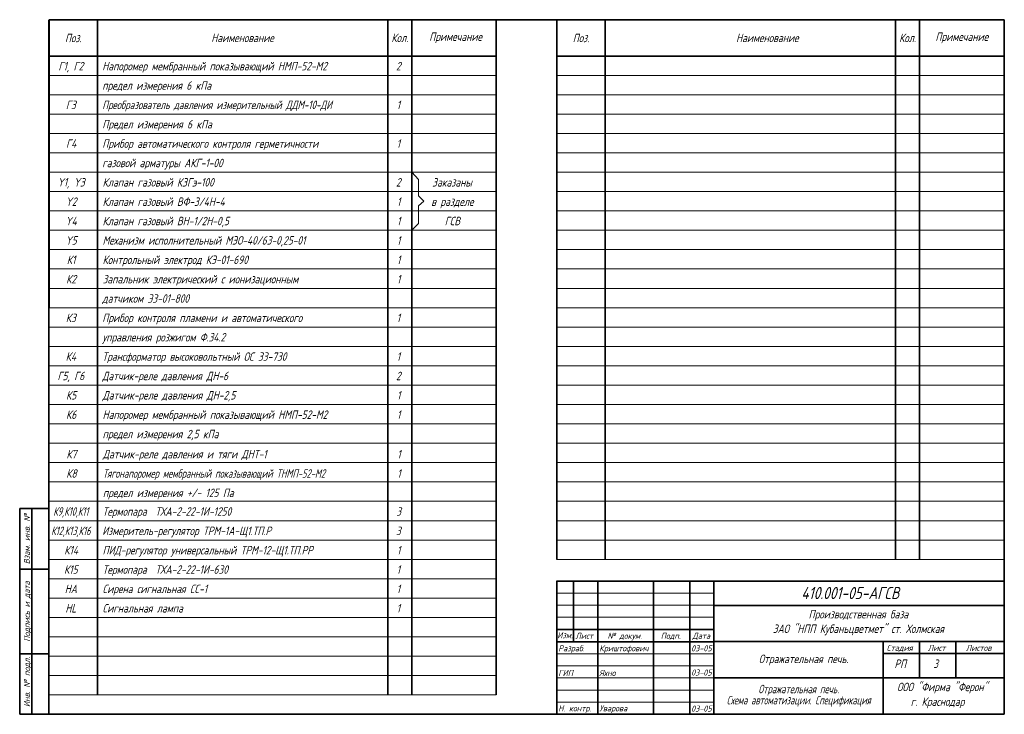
# Model space of a CAD drawing. Header units: millimetres. Extents: x -202 to 205, y 5 to 292.
import ezdxf
from ezdxf.enums import TextEntityAlignment as Align

# ---------------------------------------------------------------- set-up
doc = ezdxf.new("R2010")
doc.units = ezdxf.units.MM
for name, color, linetype, lineweight in [('ЛинСпециф', 7, 'Continuous', 35), ('ЛинСпецТон', 7, 'Continuous', 15), ('Размеры', 7, 'Continuous', 15), ('Рамка', 7, 'Continuous', 35)]:
    doc.layers.add(name, color=color, linetype=linetype, lineweight=lineweight)
doc.layers.add('НадписиРамки', color=7, linetype='Continuous')
doc.styles.add('Надпись', font='GOST.TTF', dxfattribs={"oblique": 15, "height": 3.5})

msp = doc.modelspace()

# ---------------------------------------------------------------- linework, layer by layer
at = {"layer": 'ЛинСпециф', "ltscale": 0.5}
for p, q in [((-189.88, 292), (-4.91, 292)), ((20.03, 292), (205, 292))]:
    msp.add_line(p, q, dxfattribs=at)
at = {"layer": 'ЛинСпециф'}
for p, q in [((-189.88, 292), (-189.88, 173)), ((-189.88, 292), (-189.88, 245)), ((-169.88, 292), (-169.88, 13)), ((-49.88, 292), (-49.88, 13)), ((-39.88, 292), (-39.88, 13)), ((-5.03, 292), (-5.03, 13)), ((20.03, 292), (20.03, 245)), ((20.03, 292), (20.03, 69)), ((40.03, 292), (40.03, 69)), ((160.03, 292), (160.03, 69)), ((170.03, 292), (170.03, 69)), ((-189.88, 277), (-4.88, 277)), ((20.03, 277), (205.03, 277))]:
    msp.add_line(p, q, dxfattribs=at)
at = {"layer": 'ЛинСпецТон', "lineweight": 15}
for p, q in [((-189.88, 269), (-5.03, 269)), ((20.03, 269), (204.87, 269)), ((-189.88, 261), (-5.03, 261)), ((20.03, 261), (204.87, 261)), ((-189.88, 253), (-5.03, 253)), ((20.03, 253), (204.87, 253)), ((-189.88, 245), (-5.03, 245)), ((20.03, 245), (204.87, 245)), ((-189.88, 237), (-5.03, 237)), ((20.03, 237), (204.87, 237)), ((-189.88, 229), (-5.03, 229)), ((20.03, 229), (204.87, 229)), ((-189.88, 221), (-5.03, 221)), ((20.03, 221), (204.87, 221)), ((-189.88, 213), (-5.03, 213)), ((20.03, 213), (204.87, 213)), ((-189.88, 205), (-5.03, 205)), ((20.03, 205), (204.87, 205)), ((-189.88, 197), (-5.03, 197)), ((20.03, 197), (204.87, 197)), ((-189.88, 189), (-5.03, 189)), ((20.03, 189), (204.87, 189)), ((-189.88, 181), (-5.03, 181)), ((20.03, 181), (204.87, 181)), ((-189.88, 173), (-5.03, 173)), ((20.03, 173), (204.87, 173)), ((-189.88, 165), (-5.03, 165)), ((20.03, 165), (204.87, 165)), ((-189.88, 157), (-5.03, 157)), ((20.03, 157), (204.87, 157)), ((-189.88, 149), (-5.03, 149)), ((20.03, 149), (204.87, 149)), ((-189.88, 141), (-5.03, 141)), ((20.03, 141), (204.87, 141)), ((-189.88, 133), (-5.03, 133)), ((20.03, 133), (204.87, 133)), ((-189.88, 125), (-5.03, 125)), ((20.03, 125), (204.87, 125)), ((-189.88, 117), (-5.03, 117)), ((20.03, 117), (204.87, 117)), ((-189.88, 109), (-5.03, 109)), ((20.03, 109), (204.87, 109)), ((-189.88, 101), (-5.03, 101)), ((20.03, 101), (204.87, 101)), ((-189.88, 93), (-5.03, 93)), ((20.03, 93), (204.87, 93)), ((-189.88, 85), (-5.03, 85)), ((20.03, 85), (204.87, 85)), ((-189.88, 77), (-5.03, 77)), ((20.03, 77), (204.87, 77)), ((-189.88, 69), (-5.03, 69)), ((20.03, 69), (204.87, 69)), ((-189.88, 61), (-5.03, 61)), ((-189.88, 53), (-5.03, 53)), ((-189.88, 45), (-5.03, 45)), ((-189.88, 37), (-5.03, 37)), ((-189.88, 29), (-5.03, 29)), ((-189.88, 21), (-5.03, 21)), ((-189.88, 13), (-5.03, 13))]:
    msp.add_line(p, q, dxfattribs=at)
at = {"layer": 'Размеры', "ltscale": 0.4}
for p, q in [((-39.88, 229), (-37.18, 226.01)), ((-37.18, 226.01), (-37.18, 219.27)), ((-37.18, 219.27), (-34.94, 217.03)), ((-34.94, 217.03), (-37.18, 215.15)), ((-37.18, 215.15), (-37.18, 207.79)), ((-37.18, 207.79), (-39.88, 205))]:
    msp.add_line(p, q, dxfattribs=at)
at = {"layer": 'Рамка'}
for p, q in [((-190, 5), (-190, 292)), ((-189.88, 292), (205, 292)), ((205, 292), (205, 5)), ((-190, 90), (-202, 90)), ((-202, 5), (-202, 90)), ((-197, 5), (-197, 90)), ((-190, 65), (-202, 65)), ((20, 60), (205, 60)), ((20.03, 60.1), (20.03, 30.1)), ((27, 35.1), (27, 60)), ((37, 50), (37, 60)), ((60, 5.1), (60, 60)), ((75, 5.1), (75, 60)), ((85, 5.1), (85, 60)), ((37, 5.1), (37, 50)), ((85.03, 50), (205, 50)), ((20.03, 40.1), (85.03, 40.1)), ((20, 35), (85, 35)), ((85.03, 35.1), (205.03, 35.1)), ((155, 35.1), (155, 5)), ((170, 35.1), (170, 20)), ((185, 35.1), (185, 20)), ((-190, 30), (-202, 30)), ((20.03, 30.1), (20.03, 5.1)), ((155, 30.1), (205, 30.1)), ((205, 20), (85.03, 20)), ((-190, 5), (-202, 5)), ((-190, 5), (205, 5))]:
    msp.add_line(p, q, dxfattribs=at)
at = {"layer": 'Рамка', "lineweight": 15}
for p, q in [((20.03, 55.1), (85.03, 55.1)), ((20.03, 50.1), (85.03, 50.1)), ((20.03, 45.1), (85.03, 45.1)), ((20, 30), (85, 30)), ((20, 25), (85, 25)), ((20, 20), (85, 20)), ((20, 15), (85, 15)), ((20, 10), (85, 10))]:
    msp.add_line(p, q, dxfattribs=at)

# ---------------------------------------------------------------- texts
at = {"layer": 'ЛинСпециф', "ltscale": 0.4, "style": 'Надпись', "oblique": 15}
for s, p in [('Г1, Г2', (-180.87, 271.05)), ('2', (-45.47, 271.05)), ('Г3', (-180.87, 255.05)), ('1', (-45.47, 255.05)), ('Г4', (-180.74, 239.06)), ('1', (-45.47, 239.05)), ('Y1, Y3', (-180.74, 223.06)), ('2', (-45.47, 223.05)), ('Заказаны', (-23.27, 223.05)), ('Y2', (-180.74, 215.06)), ('1', (-45.34, 215.06)), ('в разделе', (-23.14, 215.06)), ('Y4', (-180.74, 207.06)), ('1', (-45.34, 207.06)), ('ГСВ', (-23.14, 207.06)), ('Y5', (-180.74, 199.06)), ('1', (-45.34, 199.06)), ('К1', (-180.74, 191.06)), ('1', (-45.34, 191.06)), ('К2', (-180.74, 183.06)), ('1', (-45.34, 183.06)), ('К3', (-180.87, 167.05)), ('1', (-45.47, 167.05)), ('К4', (-180.87, 151.05)), ('1', (-45.47, 151.05)), ('Г5, Г6', (-180.87, 143.05)), ('2', (-45.47, 143.05)), ('К5', (-180.74, 135.06)), ('1', (-45.34, 135.06)), ('К6', (-180.74, 127.06)), ('1', (-45.34, 127.06)), ('К7', (-180.62, 110.74)), ('1', (-45.22, 110.74)), ('К8', (-180.62, 102.74)), ('1', (-45.22, 102.74)), ('3', (-45.34, 87.06)), ('3', (-45.47, 79.05)), ('К14', (-180.74, 71.05)), ('1', (-45.34, 71.05)), ('К15', (-180.87, 63.05)), ('1', (-45.47, 63.05)), ('НА', (-180.87, 55.05)), ('1', (-45.47, 55.05)), ('НL', (-180.87, 47.05)), ('1', (-45.47, 47.05))]:
    msp.add_text(s, height=3.5, dxfattribs=at).set_placement(p, align=Align.CENTER)
for s, p in [('Напоромер мембранный показывающий НМП-52-М2', (-167.87, 271.05)), ('предел измерения 6 кПа', (-167.87, 263.05)), ('Предел измерения 6 кПа', (-167.87, 247.05)), ('Прибор автоматического контроля герметичности', (-167.87, 239.05)), ('газовой арматуры АКГ-1-00', (-167.87, 231.05)), ('Клапан газовый КЗГэ-100 ', (-167.74, 223.06)), ('Клапан газовый ВФ-3/4Н-4', (-167.74, 215.06)), ('Клапан газовый ВН-1/2Н-0,5', (-167.74, 207.06)), ('Механизм исполнительный МЭО-40/63-0,25-01', (-167.74, 199.06)), ('Контрольный электрод КЭ-01-690', (-167.74, 191.06)), ('Запальник электрический с ионизационным', (-167.74, 183.06)), ('датчиком ЭЗ-01-800', (-167.87, 175.05)), ('Прибор контроля пламени и автоматического', (-167.87, 167.05)), ('управления розжигом Ф.34.2', (-167.87, 159.05)), ('Трансформатор высоковольтный ОС 33-730', (-167.87, 151.05)), ('Датчик-реле давления ДН-6', (-167.87, 143.05)), ('Датчик-реле давления ДН-2,5', (-167.74, 135.06)), ('Напоромер мембранный показывающий НМП-52-М2', (-167.74, 127.06)), ('предел измерения 2,5 кПа', (-167.74, 119.06)), ('Датчик-реле давления и тяги ДНТ-1', (-167.62, 110.74)), ('предел измерения +/- 125 Па', (-167.62, 94.74)), ('Термопара  ТХА-2-22-1И-1250', (-167.74, 87.06)), ('Измеритель-регулятор ТРМ-1А-Щ1.ТП.Р', (-167.87, 79.05)), ('ПИД-регулятор универсальный ТРМ-12-Щ1.ТП.РР', (-167.74, 71.05)), ('Термопара  ТХА-2-22-1И-630', (-167.74, 63.06)), ('Сирена сигнальная СС-1', (-167.74, 55.06)), ('Сигнальная лампа ', (-167.74, 47.06))]:
    msp.add_text(s, height=3.5, dxfattribs=at).set_placement(p)
for s, width, p in [('Преобразователь давления измерительный ДДМ-10-ДИ', 0.95, (-167.87, 255.05)), ('Тягонапоромер мембранный показывающий ТНМП-52-М2', 0.9, (-167.62, 102.74))]:
    msp.add_text(s, height=3.5, dxfattribs=dict(at, width=width)).set_placement(p)
at = {"layer": 'ЛинСпециф', "ltscale": 0.4, "style": 'Надпись', "oblique": 15, "width": 0.8}
for s, p in [('К9,К10,К11', (-180.87, 87.05)), ('К12,К13,К16', (-180.87, 79.05))]:
    msp.add_text(s, height=3.5, dxfattribs=at).set_placement(p, align=Align.CENTER)
at = {"layer": 'ЛинСпециф', "ltscale": 0.5, "char_height": 3.5, "attachment_point": 5, "style": 'Надпись'}
for s, insert, width in [('{\\fGOST|b0|i0|c204|p34;Наименование}', (-109.88, 284.5), 60), ('{\\fGOST|b0|i0|c204|p34;Кол.}', (-44.88, 284.5), 10), ('{\\fGOST|b0|i0|c204|p34;Примечание}', (-21.81, 284.5), 35), ('{\\fGOST|b0|i0|c204|p34;Наименование}', (107.07, 284.5), 60), ('{\\fGOST|b0|i0|c204|p34;Кол.}', (165.03, 284.5), 10), ('{\\fGOST|b0|i0|c204|p34;Примечание}', (187.45, 284.5), 35)]:
    msp.add_mtext(s, dxfattribs=dict(at, insert=insert, width=width))
at = {"layer": 'НадписиРамки', "style": 'Надпись', "oblique": 15}
for s, p in [('Взам. инв. №', (-197, 67)), ('Подпись и дата', (-197, 35)), ('Инв. № подл.', (-197, 8))]:
    msp.add_text(s, height=2.5, rotation=90, dxfattribs=at).set_placement(p, align=Align.BOTTOM_LEFT)
for s, height, p in [('410.001-05-АГСВ', 5, (141.34, 52.61)), ('Производственная база', 3.5, (144.7, 44.6)), ('ЗАО "НПП Кубаньцветмет" ст. Холмская', 3.5, (144.7, 38.6)), ('Отражательная печь.', 3.5, (122.04, 26.15)), ('ООО "Фирма "Ферон"', 3.5, (179.4, 14.55)), ('г. Краснодар', 3.5, (177.43, 8.48))]:
    msp.add_text(s, height=height, dxfattribs=at).set_placement(p, align=Align.CENTER)
msp.add_text('Изм.', height=2.5, dxfattribs=at).set_placement((20.23, 37.67), align=Align.MIDDLE_LEFT)
for s, height, p in [('Лист', 2.5, (27.73, 35.42)), ('№ докум.', 2.5, (40.99, 35.42)), ('Подп.', 2.5, (63.02, 35.42)), ('Дата', 2.5, (76.12, 35.42)), ('Разраб.', 2.5, (20.64, 30.26)), ('Криштофович', 2.5, (37.6, 30.26)), ('03-05', 2.5, (75.6, 30.26)), ('Стадия', 2.5, (156.41, 30.43)), ('Лист', 2.5, (173.43, 30.43)), ('Листов', 2.5, (189.16, 30.43)), ('РП', 3.5, (159.62, 23.09)), ('3', 3.5, (175.7, 23.09)), ('ГИП', 2.5, (20.64, 20.09)), ('Яхно', 2.5, (37.6, 20.09)), ('03-05', 2.5, (75.6, 20.26)), ('Н. контр.', 2.5, (20.64, 5.46)), ('Уварова', 2.5, (37.6, 5.46)), ('03-05', 2.5, (75.6, 5.36))]:
    msp.add_text(s, height=height, dxfattribs=at).set_placement(p, align=Align.BOTTOM_LEFT)
for s, width, p in [('Отражательная печь.', 0.9, (120.03, 13.69)), ('Схема автоматизации. Спецификация', 0.8, (120.03, 9.1))]:
    msp.add_text(s, height=3.5, dxfattribs=dict(at, width=width)).set_placement(p, align=Align.CENTER)
at = {"layer": 'Размеры', "ltscale": 0.5, "char_height": 3.5, "width": 20, "attachment_point": 5, "style": 'Надпись'}
for insert in [(-179.88, 284.45), (30.03, 284.45)]:
    msp.add_mtext('{\\fGOST|b0|i0|c204|p34;Поз.}', dxfattribs=dict(at, insert=insert))

doc.saveas('drawing.dxf')
